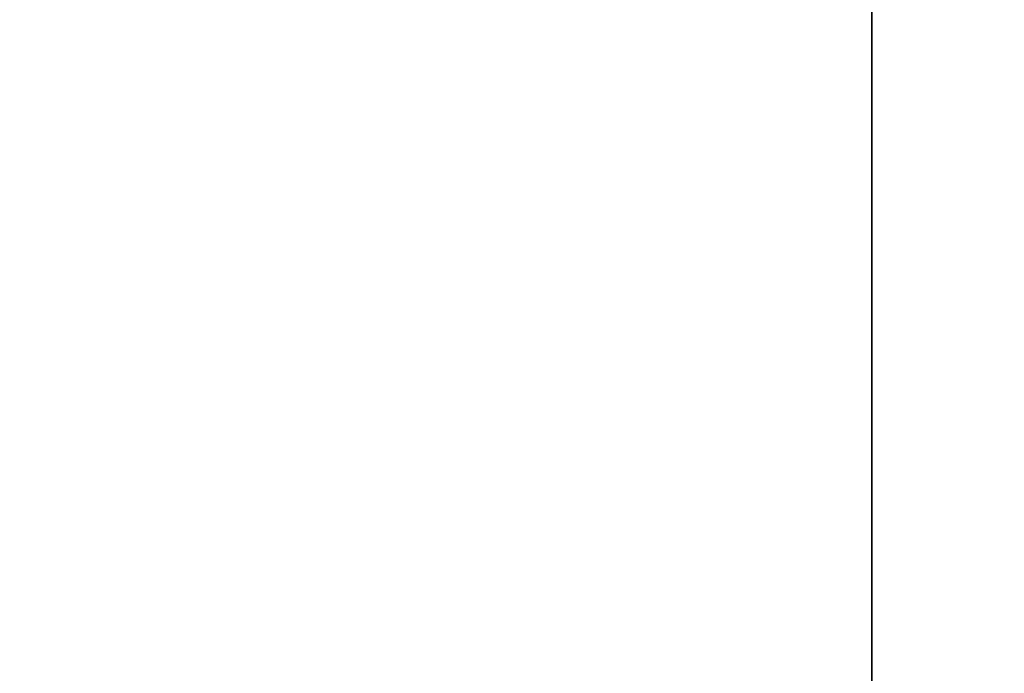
# Model space of a CAD drawing. Extents: x 0 to 80, y 0 to 80.
# Tile 163 of 256: x 8.33691 to 8.34277, y 35.41451 to 35.4184. Entities that reach past the tile are written whole.
import ezdxf

# ---------------------------------------------------------------- set-up
doc = ezdxf.new("R2010")
doc.units = 0
doc.header["$LTSCALE"] = 25.4
doc.layers.get('0').update_dxf_attribs({"color": 13, "linetype": 'CONTINUOUS'})

# ---------------------------------------------------------------- blocks, each defined once
blk = doc.blocks.new('ORBIT-I-KINKIET-20-7806-78')
at = {"color": 7}
blk.add_line((24.7385921, 35.64608, 304.1798401), (24.7385921, 35.7683601, 304.1798401), dxfattribs=at)
mesh = blk.add_polyface(dxfattribs=at)
corners = [(25.0446873, 35.7683601, 343.570343), (24.3199768, 35.64608, 343.1353149), (25.0446873, 35.64608, 343.570343)]
mesh.append_faces([[corners[k] for k in face] for face in [(0, 1, 2)]], dxfattribs={"color": 7})
mesh = blk.add_polyface(dxfattribs=at)
corners = [(25.0446873, 35.7683601, 343.570343), (24.3199768, 35.7683601, 343.1353149), (24.3199768, 35.64608, 343.1353149)]
mesh.append_faces([[corners[k] for k in face] for face in [(0, 1, 2)]], dxfattribs={"color": 7})
mesh = blk.add_polyface(dxfattribs=at)
corners = [(24.6938, 35.7683601, 304.9788818), (24.7385921, 35.64608, 304.1798401), (24.6938, 35.64608, 304.9788818)]
mesh.append_faces([[corners[k] for k in face] for face in [(0, 1, 2)]], dxfattribs={"color": 7})
mesh = blk.add_polyface(dxfattribs=at)
corners = [(24.7385921, 35.7683601, 304.1798401), (24.7385921, 35.64608, 304.1798401), (24.6938, 35.7683601, 304.9788818)]
mesh.append_faces([[corners[k] for k in face] for face in [(0, 1, 2)]], dxfattribs={"color": 7})

msp = doc.modelspace()

# ---------------------------------------------------------------- block references
at = {"color": 0}
msp.add_blockref('ORBIT-I-KINKIET-20-7806-78', (-16.3966141, -0.3460782, -57.5), dxfattribs=at)

doc.saveas('drawing.dxf')
